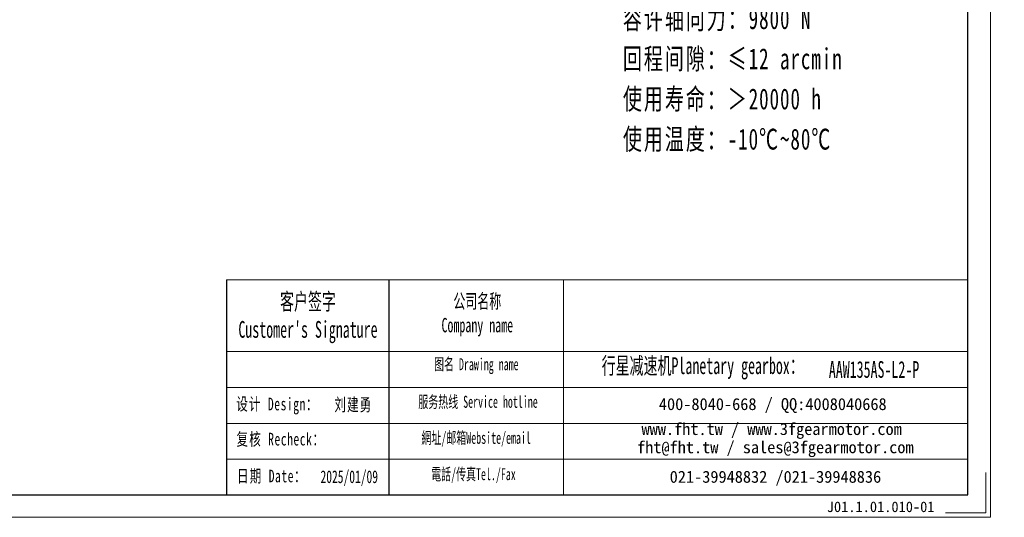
# Model space of a CAD drawing. Header units: millimetres. Extents: x -57 to 926, y -28 to 658.
# Tile 5 of 6: x 418 to 926, y -28 to 229. Entities that reach past the tile are written whole.
import ezdxf

# ---------------------------------------------------------------- set-up
doc = ezdxf.new("R2010")
doc.units = ezdxf.units.MM
doc.layers.add('6文字层', color=3, linetype='Continuous')
doc.layers.add('7标注层', color=4, linetype='Continuous')
for name, color, linetype, lineweight in [('SLD-0', 7, 'Continuous', 18), ('图框_外框线', 7, 'Continuous', 18), ('尺寸线层', 3, 'Continuous', 18)]:
    doc.layers.add(name, color=color, linetype=linetype, lineweight=lineweight)
doc.styles.add('SLDTEXTSTYLE4', font='SimSun.ttf', dxfattribs={"width": 0.611111})
doc.styles.get("Standard").update_dxf_attribs({"font": 'SimSun.ttf'})
doc.styles.add('标准', font='txt', dxfattribs={"width": 0.667})
doc.styles.add('样式 1', font='SimSun.ttf')

msp = doc.modelspace()

# ---------------------------------------------------------------- linework, layer by layer
msp.add_line((608.25831, 94.52653), (608.25831, -16.36843))
at = {"layer": '7标注层', "color": 0}
msp.add_line((524.60538, 94.52653), (524.60538, -16.34947), dxfattribs=at)
at = {"layer": '图框_外框线'}
for p, q in [((524.60538, 94.52653), (608.25831, 94.52653)), ((608.25831, 94.52653), (608.25831, -16.34947)), ((608.25831, 94.52653), (906.92328, 94.52653)), ((698.3887, 94.52653), (698.3887, -16.34947)), ((524.60538, 57.52712), (608.25831, 57.52712)), ((608.25831, 57.52712), (906.92328, 57.52712)), ((524.60538, 39.02742), (906.92328, 39.02742)), ((524.60538, 20.52772), (906.92328, 20.52772)), ((524.60538, 2.02801), (906.92328, 2.02801))]:
    msp.add_line(p, q, dxfattribs=at)
at = {"layer": '图框_外框线', "color": 3}
msp.add_lwpolyline([(-51.68856, -27.89901), (918.47282, -27.89901), (918.47282, 658.14368), (-51.68856, 658.14368)], close=True, dxfattribs=at)
at = {"layer": '图框_外框线', "color": 3, "lineweight": 25}
msp.add_lwpolyline([(6.05914, -16.34947), (906.92328, -16.34947), (906.92328, 646.59414), (6.05914, 646.59414)], close=True, dxfattribs=at)
at = {"layer": '图框_外框线', "color": 3}
msp.add_lwpolyline([(916.16291, -4.79993), (916.16291, -25.5891), (895.37374, -25.5891)], dxfattribs=at)

# ---------------------------------------------------------------- texts
at = {"layer": '6文字层', "insert": (834.12464, -19.75674), "char_height": 5.4426695, "width": 47.1383324, "attachment_point": 1, "style": '样式 1'}
msp.add_mtext('J01.1.01.010-01', dxfattribs=at)
at = {"layer": 'SLD-0', "color": 1, "attachment_point": 2}
for s, insert, char_height, width, style in [("{\\fSimSun|b1|i0|c134|p2;客户签字\\PCustomer's Signature}", (566.57603, 87.6815), 8.633195, 107.3978355, 'SLDTEXTSTYLE4'), ('{\\fSimSun|b1|i0|c134|p2;公司名称\\PCompany name}', (653.89514, 87.2232), 7.3998814, 95.8053595, 'SLDTEXTSTYLE4'), ('{\\fSimSun|b1|i0|c134|p2;  \\H1.1667x;行星减速机Planetary gearbox\\fSimSun|b0|i0|c134|p2;：}', (767.07386, 54.59264), 7.3998814, 116.3826712, 'SLDTEXTSTYLE4'), ('{\\fSimSun|b1|i0|c134|p2;图名 Drawing name}', (653.38932, 54.11696), 6.1665678, 78.8622895, 'SLDTEXTSTYLE4'), ('\\pxt5;{\\fSimSun|b1|i0|c134|p2;\\C256;AAW135AS-L2-P}', (858.49623, 52.62794), 8.633195, 62.8279032, 'SLDTEXTSTYLE4'), ('{\\fSimSun|b1|i0|c134|p2;服务热线 Service hotline}', (654.26379, 34.72632), 6.1665678, 87.8601666, 'SLDTEXTSTYLE4'), ('{\\fNSimSun|b0|i0|c134|p49;\\T1.1;设计 \\fNSimSun|b0|i0|c0|p49;Design\\fNSimSun|b0|i0|c134|p49;：}', (550.82238, 33.77615), 6.5312034, 52.9340854, '标准'), ('{\\fNSimSun|b0|i0|c134|p49;\\T1.1;刘建勇}', (590.00526, 33.44865), 6.5312034, 34.802291, '标准'), ('{\\fNSimSun|b0|i0|c134|p49;\\T1.1;复核 \\fNSimSun|b0|i0|c0|p49;Recheck\\fNSimSun|b0|i0|c134|p49;：}', (552.56078, 15.66422), 6.5312034, 56.1020078, '标准'), ('{\\fSimSun|b1|i0|c134|p2;網址/邮箱Website/email}', (653.30359, 16.14741), 6.1665678, 91.4541637, 'SLDTEXTSTYLE4'), ('{\\fNSimSun|b0|i0|c134|p49;\\T1.1;日期 Date：}', (547.95597, -3.32799), 6.5312034, 34.802291, '标准'), ('{\\fNSimSun|b0|i0|c134|p49;2025/01/09}', (587.86165, -3.72218), 6.5312034, 34.802291, '标准'), ('{\\fSimSun|b1|i0|c134|p2;電話/传真Tel./Fax}', (651.92201, -2.57634), 6.1665678, 92.5540892, 'SLDTEXTSTYLE4')]:
    msp.add_mtext(s, dxfattribs=dict(at, insert=insert, char_height=char_height, width=width, style=style))
at = {"layer": 'SLD-0', "color": 1, "char_height": 6.1665678, "attachment_point": 2}
for s, insert, width in [('{\\fSimSun|b1|i0|c134|p2;400-8040-668 / QQ:4008040668}', (806.27202, 33.54803), 179.5421461), ('{\\fSimSun|b1|i0|c134|p2;www.fht.tw / www.3fgearmotor.com }', (805.70343, 20.7039), 179.7442609), ('\\pxt12;{\\fSimSun|b1|i0|c134|p2;fht@fht.tw / sales@3fgearmotor.com }', (807.58275, 11.31385), 179.7442609), ('{\\fSimSun|b1|i0|c134|p2;021-39948832 /021-39948836 }', (807.64723, -3.92462), 137.2483404)]:
    msp.add_mtext(s, dxfattribs=dict(at, insert=insert, width=width))
at = {"layer": '尺寸线层', "insert": (728.98243, 358.9074), "char_height": 6.3, "width": 160.8832739, "attachment_point": 1, "line_spacing_factor": 1.15057, "style": '标准'}
msp.add_mtext('{\\fNSimSun|b0|i0|c134|p49;\\H1.71429x;\\T1.1;性能参数：\\P减速比：1:30-100\\P额定输出力矩：208-350 N.m\\P最大加速力矩：2.5倍额定扭矩\\P额定输入转速：3000 rpm\\P容许径向力：9800 N\\P容许轴向力：9800 N\\P回程间隙：≤12 arcmin\\P使用寿命：＞20000 h\\P使用温度：-10℃~80℃}', dxfattribs=at)

doc.saveas('drawing.dxf')
